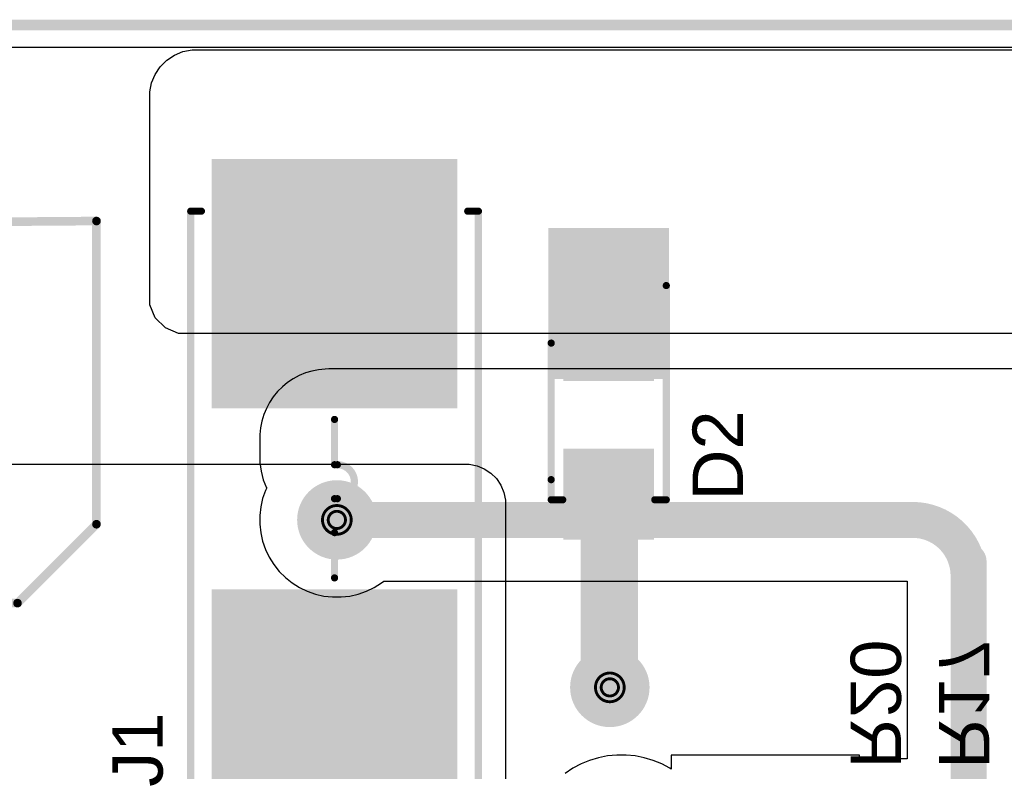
# Model space of a CAD drawing. Header units: inches. Extents: x 0 to 11.2, y -0.2 to 5.5.
# Tile 9 of 57: x 0.71 to 1.394, y 2.03 to 2.553. Entities that reach past the tile are written whole.
import ezdxf

# ---------------------------------------------------------------- set-up
doc = ezdxf.new("R2010")
doc.units = ezdxf.units.IN
doc.header["$MEASUREMENT"] = 0
for name, color, linetype in [('Board Outline', 216, 'Continuous'), ('Bottom Layer', 5, 'Continuous'), ('Bottom Overlay', 54, 'Continuous'), ('Bottom Solder', 6, 'Continuous'), ('Drill Drawing', 1, 'Continuous'), ('Top Layer', 1, 'Continuous'), ('Top Overlay', 2, 'Continuous'), ('Top Paste', 8, 'Continuous'), ('Top Solder', 216, 'Continuous'), ('Via Holes', 16, 'Continuous')]:
    doc.layers.add(name, color=color, linetype=linetype)
doc.styles.add('Arial', font='txt', dxfattribs={"height": 0.2})

# ---------------------------------------------------------------- blocks, each defined once
blk = doc.blocks.new('01550900M_8')
at = {"layer": 'Top Layer'}
for points in [[(-0.23425, 0.08346), (-0.06496, 0.08346), (-0.06496, -0.08346), (-0.23425, -0.08346)], [(0.06496, 0.08346), (0.23425, 0.08346), (0.23425, -0.08346), (0.06496, -0.08346)]]:
    blk.add_hatch(color=1, dxfattribs=at).paths.add_polyline_path(points)
at = {"layer": 'Top Paste'}
for points in [[(-0.23425, 0.08346), (-0.06496, 0.08346), (-0.06496, -0.08346), (-0.23425, -0.08346)], [(0.06496, 0.08346), (0.23425, 0.08346), (0.23425, -0.08346), (0.06496, -0.08346)]]:
    blk.add_hatch(color=8, dxfattribs=at).paths.add_polyline_path(points)
at = {"layer": 'Top Solder'}
for points in [[(-0.23625, 0.08546), (-0.06296, 0.08546), (-0.06296, -0.08546), (-0.23625, -0.08546)], [(0.06296, 0.08546), (0.23625, 0.08546), (0.23625, -0.08546), (0.06296, -0.08546)]]:
    blk.add_hatch(color=216, dxfattribs=at).paths.add_polyline_path(points)
at = {"layer": 'Top Overlay', "const_width": 0.005}
for points in [[(-0.2, 0.1), (-0.2, 0.09256)], [(-0.2, 0.1), (0.2, 0.1)], [(0.2, 0.1), (0.2, 0.09256)], [(-0.05512, 0), (-0.02362, 0)], [(0.02362, 0), (0.05512, 0)], [(-0.2, -0.09256), (-0.2, -0.1)], [(0.2, -0.09256), (0.2, -0.1)], [(-0.2, -0.1), (0.2, -0.1)]]:
    blk.add_lwpolyline(points, dxfattribs=at)
at = {"layer": 'Top Overlay', "const_width": 0.0025}
for points in [[(-0.20125, 0.1, 1), (-0.19875, 0.1, 1)], [(-0.20125, 0.1, 1), (-0.19875, 0.1, 1)], [(0.19875, 0.1, 1), (0.20125, 0.1, 1)], [(0.19875, 0.1, 1), (0.20125, 0.1, 1)], [(-0.20125, 0.09256, 1), (-0.19875, 0.09256, 1)], [(0.19875, 0.09256, 1), (0.20125, 0.09256, 1)], [(-0.05637, 0, 1), (-0.05387, 0, 1)], [(-0.02487, 0, 1), (-0.02237, 0, 1)], [(-0.02487, 0, 1), (-0.02237, 0, 1)], [(-0.00125, 0, 1), (0.00125, 0, 1)], [(-0.00125, -0.00197, 1), (0.00125, -0.00197, 1)], [(0.02237, 0, 1), (0.02487, 0, 1)], [(0.02237, -0.00197, 1), (0.02487, -0.00197, 1)], [(0.05387, 0, 1), (0.05637, 0, 1)], [(-0.20125, -0.09256, 1), (-0.19875, -0.09256, 1)], [(0.19875, -0.09256, 1), (0.20125, -0.09256, 1)], [(-0.20125, -0.1, 1), (-0.19875, -0.1, 1)], [(-0.20125, -0.1, 1), (-0.19875, -0.1, 1)], [(0.19875, -0.1, 1), (0.20125, -0.1, 1)], [(0.19875, -0.1, 1), (0.20125, -0.1, 1)]]:
    blk.add_lwpolyline(points, format="xyb", close=True, dxfattribs=at)
at = {"layer": 'Top Overlay', "const_width": 0.005}
for points in [[(-0.02362, 0, -1), (0, 0)], [(0.02362, -0.00197, -1), (0, -0.00197)]]:
    blk.add_lwpolyline(points, format="xyb", dxfattribs=at)
blk = doc.blocks.new('EEEFK1E680P_74')
at = {"layer": 'Top Layer'}
for points in [[(-0.17402, 0.02362), (-0.03622, 0.02362), (-0.03622, -0.02362), (-0.17402, -0.02362)], [(0.03622, 0.02362), (0.17402, 0.02362), (0.17402, -0.02362), (0.03622, -0.02362)]]:
    blk.add_hatch(color=1, dxfattribs=at).paths.add_polyline_path(points)
at = {"layer": 'Top Paste'}
for points in [[(-0.17402, 0.02362), (-0.03622, 0.02362), (-0.03622, -0.02362), (-0.17402, -0.02362)], [(0.03622, 0.02362), (0.17402, 0.02362), (0.17402, -0.02362), (0.03622, -0.02362)]]:
    blk.add_hatch(color=8, dxfattribs=at).paths.add_polyline_path(points)
at = {"layer": 'Top Solder'}
for points in [[(-0.17602, 0.02562), (-0.03422, 0.02562), (-0.03422, -0.02562), (-0.17602, -0.02562)], [(0.03422, 0.02562), (0.17602, 0.02562), (0.17602, -0.02562), (0.03422, -0.02562)]]:
    blk.add_hatch(color=216, dxfattribs=at).paths.add_polyline_path(points)
at = {"layer": 'Top Overlay'}
for points, const_width in [([(-0.07795, 0.13292), (-0.13292, 0.07795)], 0.006), ([(-0.07795, 0.13292), (0.13292, 0.13292)], 0.006), ([(0.13292, 0.13292), (0.13266, 0.02786)], 0.006), ([(-0.13292, 0.07795), (-0.13292, 0.027)], 0.006), ([(-0.15812, 0.0545), (-0.15812, 0.0315)], 0.005), ([(-0.16962, 0.043), (-0.14662, 0.043)], 0.005), ([(-0.13237, -0.027), (-0.1329, -0.078)], 0.006), ([(0.13211, -0.0291), (0.1329, -0.1329)], 0.006), ([(-0.1329, -0.078), (-0.078, -0.1329)], 0.006), ([(-0.078, -0.1329), (0.1329, -0.1329)], 0.006)]:
    blk.add_lwpolyline(points, dxfattribs=dict(at, const_width=const_width))
for points, const_width in [([(-0.07945, 0.13292, 1), (-0.07645, 0.13292, 1)], 0.003), ([(-0.07945, 0.13292, 1), (-0.07645, 0.13292, 1)], 0.003), ([(0.13142, 0.13292, 1), (0.13442, 0.13292, 1)], 0.003), ([(0.13142, 0.13292, 1), (0.13442, 0.13292, 1)], 0.003), ([(-0.13442, 0.07795, 1), (-0.13142, 0.07795, 1)], 0.003), ([(-0.13442, 0.07795, 1), (-0.13142, 0.07795, 1)], 0.003), ([(-0.15937, 0.0545, 1), (-0.15687, 0.0545, 1)], 0.0025), ([(-0.17087, 0.043, 1), (-0.16837, 0.043, 1)], 0.0025), ([(-0.14787, 0.043, 1), (-0.14537, 0.043, 1)], 0.0025), ([(-0.15937, 0.0315, 1), (-0.15687, 0.0315, 1)], 0.0025), ([(-0.13442, 0.027, 1), (-0.13142, 0.027, 1)], 0.003), ([(0.13116, 0.02786, 1), (0.13416, 0.02786, 1)], 0.003), ([(-0.13387, -0.027, 1), (-0.13087, -0.027, 1)], 0.003), ([(0.13061, -0.0291, 1), (0.13361, -0.0291, 1)], 0.003), ([(-0.1344, -0.078, 1), (-0.1314, -0.078, 1)], 0.003), ([(-0.1344, -0.078, 1), (-0.1314, -0.078, 1)], 0.003), ([(-0.0795, -0.1329, 1), (-0.0765, -0.1329, 1)], 0.003), ([(-0.0795, -0.1329, 1), (-0.0765, -0.1329, 1)], 0.003), ([(0.1314, -0.1329, 1), (0.1344, -0.1329, 1)], 0.003), ([(0.1314, -0.1329, 1), (0.1344, -0.1329, 1)], 0.003)]:
    blk.add_lwpolyline(points, format="xyb", close=True, dxfattribs=dict(at, const_width=const_width))
blk = doc.blocks.new('EEEFK1E680P_76')
at = {"layer": 'Top Layer'}
for points in [[(-0.17402, 0.02362), (-0.03622, 0.02362), (-0.03622, -0.02362), (-0.17402, -0.02362)], [(0.03622, 0.02362), (0.17402, 0.02362), (0.17402, -0.02362), (0.03622, -0.02362)]]:
    blk.add_hatch(color=1, dxfattribs=at).paths.add_polyline_path(points)
at = {"layer": 'Top Paste'}
for points in [[(-0.17402, 0.02362), (-0.03622, 0.02362), (-0.03622, -0.02362), (-0.17402, -0.02362)], [(0.03622, 0.02362), (0.17402, 0.02362), (0.17402, -0.02362), (0.03622, -0.02362)]]:
    blk.add_hatch(color=8, dxfattribs=at).paths.add_polyline_path(points)
at = {"layer": 'Top Solder'}
for points in [[(-0.17602, 0.02562), (-0.03422, 0.02562), (-0.03422, -0.02562), (-0.17602, -0.02562)], [(0.03422, 0.02562), (0.17602, 0.02562), (0.17602, -0.02562), (0.03422, -0.02562)]]:
    blk.add_hatch(color=216, dxfattribs=at).paths.add_polyline_path(points)
at = {"layer": 'Top Overlay'}
for points, const_width in [([(-0.13292, 0.07795), (-0.07795, 0.13292)], 0.006), ([(0.13292, 0.13292), (-0.07795, 0.13292)], 0.006), ([(0.13266, 0.02786), (0.13292, 0.13292)], 0.006), ([(-0.13292, 0.027), (-0.13292, 0.07795)], 0.006), ([(-0.15812, 0.0315), (-0.15812, 0.0545)], 0.005), ([(-0.14662, 0.043), (-0.16962, 0.043)], 0.005), ([(-0.1329, -0.078), (-0.13237, -0.027)], 0.006), ([(0.1329, -0.1329), (0.13211, -0.0291)], 0.006), ([(-0.078, -0.1329), (-0.1329, -0.078)], 0.006), ([(0.1329, -0.1329), (-0.078, -0.1329)], 0.006)]:
    blk.add_lwpolyline(points, dxfattribs=dict(at, const_width=const_width))
for points, const_width in [([(-0.07945, 0.13292, 1), (-0.07645, 0.13292, 1)], 0.003), ([(-0.07945, 0.13292, 1), (-0.07645, 0.13292, 1)], 0.003), ([(0.13142, 0.13292, 1), (0.13442, 0.13292, 1)], 0.003), ([(0.13142, 0.13292, 1), (0.13442, 0.13292, 1)], 0.003), ([(-0.13442, 0.07795, 1), (-0.13142, 0.07795, 1)], 0.003), ([(-0.13442, 0.07795, 1), (-0.13142, 0.07795, 1)], 0.003), ([(-0.15937, 0.0545, 1), (-0.15687, 0.0545, 1)], 0.0025), ([(-0.17087, 0.043, 1), (-0.16837, 0.043, 1)], 0.0025), ([(-0.14787, 0.043, 1), (-0.14537, 0.043, 1)], 0.0025), ([(-0.15937, 0.0315, 1), (-0.15687, 0.0315, 1)], 0.0025), ([(-0.13442, 0.027, 1), (-0.13142, 0.027, 1)], 0.003), ([(0.13116, 0.02786, 1), (0.13416, 0.02786, 1)], 0.003), ([(-0.13387, -0.027, 1), (-0.13087, -0.027, 1)], 0.003), ([(0.13061, -0.0291, 1), (0.13361, -0.0291, 1)], 0.003), ([(-0.1344, -0.078, 1), (-0.1314, -0.078, 1)], 0.003), ([(-0.1344, -0.078, 1), (-0.1314, -0.078, 1)], 0.003), ([(-0.0795, -0.1329, 1), (-0.0765, -0.1329, 1)], 0.003), ([(-0.0795, -0.1329, 1), (-0.0765, -0.1329, 1)], 0.003), ([(0.1314, -0.1329, 1), (0.1344, -0.1329, 1)], 0.003), ([(0.1314, -0.1329, 1), (0.1344, -0.1329, 1)], 0.003)]:
    blk.add_lwpolyline(points, format="xyb", close=True, dxfattribs=dict(at, const_width=const_width))
blk = doc.blocks.new('SOD_123W_89')
at = {"layer": 'Top Layer'}
for points in [[(-0.08268, 0.02756), (-0.02756, 0.02756), (-0.02756, -0.02756), (-0.08268, -0.02756)], [(0.02756, 0.02756), (0.08268, 0.02756), (0.08268, -0.02756), (0.02756, -0.02756)]]:
    blk.add_hatch(color=1, dxfattribs=at).paths.add_polyline_path(points)
at = {"layer": 'Top Overlay'}
for points in [[(0.09003, 0.04194), (0.02503, 0.04194), (0.02503, 0.02994), (0.09003, 0.02994)], [(0.12997, 0.042), (0.08497, 0.042), (0.08497, -0.042), (0.12997, -0.042)], [(0.09008, -0.03), (0.02508, -0.03), (0.02508, -0.042), (0.09008, -0.042)]]:
    blk.add_hatch(color=2, dxfattribs=at).paths.add_polyline_path(points)
at = {"layer": 'Top Paste'}
for points in [[(-0.08268, 0.02756), (-0.02756, 0.02756), (-0.02756, -0.02756), (-0.08268, -0.02756)], [(0.02756, 0.02756), (0.08268, 0.02756), (0.08268, -0.02756), (0.02756, -0.02756)]]:
    blk.add_hatch(color=8, dxfattribs=at).paths.add_polyline_path(points)
at = {"layer": 'Top Solder'}
for points in [[(-0.08668, 0.03156), (-0.02356, 0.03156), (-0.02356, -0.03156), (-0.08668, -0.03156)], [(0.02356, 0.03156), (0.08668, 0.03156), (0.08668, -0.03156), (0.02356, -0.03156)]]:
    blk.add_hatch(color=216, dxfattribs=at).paths.add_polyline_path(points)
at = {"layer": 'Top Overlay', "const_width": 0.005}
for points in [[(-0.059, 0.04), (-0.045, 0.04)], [(-0.059, 0.04), (-0.059, 0.032)], [(-0.045, 0.04), (0.05, 0.04)], [(-0.059, -0.032), (-0.059, -0.04)], [(-0.059, -0.04), (0.09, -0.04)]]:
    blk.add_lwpolyline(points, dxfattribs=at)
at = {"layer": 'Top Overlay', "const_width": 0.0025}
for points in [[(-0.06025, 0.04, 1), (-0.05775, 0.04, 1)], [(-0.06025, 0.04, 1), (-0.05775, 0.04, 1)], [(-0.04625, 0.04, 1), (-0.04375, 0.04, 1)], [(-0.04625, 0.04, 1), (-0.04375, 0.04, 1)], [(0.04875, 0.04, 1), (0.05125, 0.04, 1)], [(-0.06025, 0.032, 1), (-0.05775, 0.032, 1)], [(-0.06025, -0.032, 1), (-0.05775, -0.032, 1)], [(-0.06025, -0.04, 1), (-0.05775, -0.04, 1)], [(-0.06025, -0.04, 1), (-0.05775, -0.04, 1)], [(0.08875, -0.04, 1), (0.09125, -0.04, 1)]]:
    blk.add_lwpolyline(points, format="xyb", close=True, dxfattribs=at)

msp = doc.modelspace()

# ---------------------------------------------------------------- hatches: boundary and pattern name
at = {"layer": 'Bottom Layer'}
h = msp.add_hatch(color=5, dxfattribs=at)
edge = h.paths.add_edge_path()
edge.add_arc((0.93, 2.205), 0.02362, 0, 360)
h = msp.add_hatch(color=5, dxfattribs=at)
edge = h.paths.add_edge_path()
edge.add_arc((1.11976, 2.08849), 0.02362, 0, 360)
at = {"layer": 'Bottom Solder'}
h = msp.add_hatch(color=6, dxfattribs=at)
edge = h.paths.add_edge_path()
edge.add_arc((0.93, 2.205), 0.02762, 0, 360)
h = msp.add_hatch(color=6, dxfattribs=at)
edge = h.paths.add_edge_path()
edge.add_arc((1.11976, 2.08849), 0.02762, 0, 360)
at = {"layer": 'Top Layer'}
h = msp.add_hatch(color=1, dxfattribs=at)
edge = h.paths.add_edge_path()
edge.add_arc((0.93, 2.205), 0.02362, 0, 360)
h = msp.add_hatch(color=1, dxfattribs=at)
edge = h.paths.add_edge_path()
edge.add_arc((1.11976, 2.08849), 0.02362, 0, 360)
at = {"layer": 'Top Solder'}
h = msp.add_hatch(color=216, dxfattribs=at)
edge = h.paths.add_edge_path()
edge.add_arc((0.93, 2.205), 0.02762, 0, 360)
h = msp.add_hatch(color=216, dxfattribs=at)
edge = h.paths.add_edge_path()
edge.add_arc((1.11976, 2.08849), 0.02762, 0, 360)
at = {"layer": 'Via Holes'}
h = msp.add_hatch(color=7, dxfattribs=at)
edge = h.paths.add_edge_path()
edge.add_arc((0.93, 2.205), 0.01181, 0, 360)
h = msp.add_hatch(color=7, dxfattribs=at)
edge = h.paths.add_edge_path()
edge.add_arc((1.11976, 2.08849), 0.01181, 0, 360)

# ---------------------------------------------------------------- linework, layer by layer
at = {"layer": 'Board Outline', "const_width": 0.0075}
msp.add_lwpolyline([(0.00984, 2.54921), (4.32087, 2.54921)], dxfattribs=at)
at = {"layer": 'Bottom Layer'}
for p, q in [((0.03, 2.53392), (1.56598, 2.53392)), ((0.90817, 2.3072), (0.90382, 2.3054)), ((0.91267, 2.30856), (0.90817, 2.3072)), ((0.91728, 2.30948), (0.91267, 2.30856)), ((0.92197, 2.30994), (0.91728, 2.30948)), ((0.92432, 2.31), (0.92197, 2.30994)), ((1.61849, 2.31), (0.92432, 2.31)), ((0.92432, 2.31), (0.92432, 2.31)), ((0.89576, 2.30057), (0.89212, 2.29758)), ((0.89967, 2.30318), (0.89576, 2.30057)), ((0.90382, 2.3054), (0.89967, 2.30318)), ((0.8888, 2.29425), (0.88581, 2.29062)), ((0.89212, 2.29758), (0.8888, 2.29425)), ((0.8832, 2.28671), (0.88098, 2.28256)), ((0.88581, 2.29062), (0.8832, 2.28671)), ((0.88098, 2.28256), (0.87918, 2.27821)), ((0.87781, 2.27371), (0.8769, 2.26909)), ((0.87918, 2.27821), (0.87781, 2.27371)), ((0.8769, 2.26909), (0.87644, 2.26441)), ((0.87644, 2.26441), (0.87638, 2.26206)), ((0.87638, 2.26206), (0.87638, 2.24794)), ((0.87638, 2.24794), (0.87648, 2.2449)), ((0.87648, 2.2449), (0.87727, 2.23886)), ((0.87727, 2.23886), (0.87885, 2.23297)), ((0.87885, 2.23297), (0.88118, 2.22735)), ((0.88038, 2.22555), (0.87839, 2.21987)), ((0.88122, 2.22728), (0.88038, 2.22555)), ((0.88118, 2.22735), (0.88122, 2.22728)), ((0.87839, 2.21987), (0.87705, 2.214)), ((0.87705, 2.214), (0.87638, 2.20801)), ((0.87638, 2.20801), (0.87638, 2.20199)), ((0.87638, 2.20199), (0.87705, 2.196)), ((0.87705, 2.196), (0.87839, 2.19013)), ((0.87839, 2.19013), (0.88038, 2.18445)), ((0.88038, 2.18445), (0.88299, 2.17902)), ((0.88299, 2.17902), (0.8862, 2.17392)), ((0.8862, 2.17392), (0.88995, 2.16921)), ((0.88995, 2.16921), (0.89421, 2.16495)), ((0.89421, 2.16495), (0.89892, 2.1612)), ((0.89892, 2.1612), (0.90402, 2.15799)), ((0.90402, 2.15799), (0.90945, 2.15538)), ((0.95055, 2.15538), (0.95598, 2.15799)), ((0.95598, 2.15799), (0.96108, 2.1612)), ((0.96108, 2.1612), (0.9626, 2.16241)), ((0.9626, 2.16241), (1.32654, 2.16241)), ((1.32654, 2.16241), (1.32654, 2.0387)), ((0.90945, 2.15538), (0.91513, 2.15339)), ((0.91513, 2.15339), (0.921, 2.15205)), ((0.921, 2.15205), (0.92699, 2.15138)), ((0.92699, 2.15138), (0.93301, 2.15138)), ((0.93301, 2.15138), (0.939, 2.15205)), ((0.939, 2.15205), (0.94487, 2.15339)), ((0.94487, 2.15339), (0.95055, 2.15538)), ((1.11818, 2.0408), (1.11187, 2.03954)), ((1.12458, 2.04143), (1.11818, 2.0408)), ((1.131, 2.04143), (1.12458, 2.04143)), ((1.1374, 2.0408), (1.131, 2.04143)), ((1.14371, 2.03954), (1.1374, 2.0408)), ((1.29322, 2.04144), (1.16236, 2.04144)), ((1.16236, 2.04144), (1.16236, 2.03159)), ((1.29322, 2.0387), (1.29322, 2.04144)), ((1.09978, 2.03522), (1.09411, 2.03219)), ((1.10572, 2.03768), (1.09978, 2.03522)), ((1.11187, 2.03954), (1.10572, 2.03768)), ((1.14986, 2.03768), (1.14371, 2.03954)), ((1.1558, 2.03522), (1.14986, 2.03768)), ((1.16147, 2.03219), (1.1558, 2.03522)), ((1.32654, 2.0387), (1.29322, 2.0387)), ((1.09411, 2.03219), (1.08876, 2.02862)), ((1.16236, 2.03159), (1.16147, 2.03219))]:
    msp.add_line(p, q, dxfattribs=at)
at = {"layer": 'Bottom Layer', "const_width": 0.025}
for points in [[(0.93, 2.205), (1.33024, 2.205)], [(1.36913, 2.00369), (1.36913, 2.17611)]]:
    msp.add_lwpolyline(points, dxfattribs=at)
at = {"layer": 'Bottom Layer', "const_width": 0.0125}
for points in [[(0.92375, 2.205, 1), (0.93625, 2.205, 1)], [(1.32399, 2.205, 1), (1.33649, 2.205, 1)], [(1.32399, 2.205, 1), (1.33649, 2.205, 1)], [(1.36288, 2.17611, 1), (1.37538, 2.17611, 1)], [(1.36288, 2.16611, 1), (1.37538, 2.16611, 1)]]:
    msp.add_lwpolyline(points, format="xyb", close=True, dxfattribs=at)
at = {"layer": 'Bottom Layer', "const_width": 0.025}
msp.add_lwpolyline([(1.33024, 2.205, -0.414214), (1.36913, 2.16611)], format="xyb", dxfattribs=at)
at = {"layer": 'Drill Drawing'}
for points, const_width in [([(0.94, 2.205, 1), (0.92, 2.205, 1)], 0.002), ([(0.936, 2.205, 1), (0.924, 2.205, 1)], 0.002), ([(0.9195, 2.205, 1), (0.9205, 2.205, 1)], 0.001), ([(0.9235, 2.205, 1), (0.9245, 2.205, 1)], 0.001), ([(0.9355, 2.205, 1), (0.9365, 2.205, 1)], 0.001), ([(0.9395, 2.205, 1), (0.9405, 2.205, 1)], 0.001), ([(1.12976, 2.08849, 1), (1.10976, 2.08849, 1)], 0.002), ([(1.12576, 2.08849, 1), (1.11376, 2.08849, 1)], 0.002), ([(1.10926, 2.08849, 1), (1.11026, 2.08849, 1)], 0.001), ([(1.11326, 2.08849, 1), (1.11426, 2.08849, 1)], 0.001), ([(1.12526, 2.08849, 1), (1.12626, 2.08849, 1)], 0.001), ([(1.12926, 2.08849, 1), (1.13026, 2.08849, 1)], 0.001)]:
    msp.add_lwpolyline(points, format="xyb", close=True, dxfattribs=dict(at, const_width=const_width))
at = {"layer": 'Top Layer'}
for p, q in [((0.81179, 2.52472), (0.81711, 2.52827)), ((0.81711, 2.52827), (0.82303, 2.53073)), ((0.82303, 2.53073), (0.82931, 2.53197)), ((0.82931, 2.53197), (0.83251, 2.53197)), ((0.83251, 2.53197), (1.18, 2.53197)), ((1.18, 2.53197), (1.60976, 2.53197)), ((0.8037, 2.51486), (0.80726, 2.52019)), ((0.80726, 2.52019), (0.81179, 2.52472)), ((0.80125, 2.50895), (0.8037, 2.51486)), ((0.8, 2.50267), (0.80125, 2.50895)), ((0.8, 2.49947), (0.8, 2.50267)), ((0.8, 2.35966), (0.8, 2.49947)), ((0.8, 2.49947), (0.8, 2.49947)), ((0.8, 2.3547), (0.8, 2.35966)), ((0.8038, 2.34554), (0.8, 2.3547)), ((0.81081, 2.33852), (0.8038, 2.34554)), ((0.81998, 2.33472), (0.81081, 2.33852)), ((1.46497, 2.33472), (0.81998, 2.33472)), ((0.63194, 2.24378), (1.01933, 2.24378)), ((1.01933, 2.24378), (1.01933, 2.24378)), ((1.01933, 2.24378), (1.02207, 2.24378)), ((1.02207, 2.24378), (1.02745, 2.24271)), ((1.02745, 2.24271), (1.03251, 2.24061)), ((1.03251, 2.24061), (1.03707, 2.23757)), ((1.03707, 2.23757), (1.04095, 2.23369)), ((1.04095, 2.23369), (1.044, 2.22913)), ((1.044, 2.22913), (1.04609, 2.22406)), ((1.04609, 2.22406), (1.04716, 2.21869)), ((1.04716, 2.21869), (1.04716, 2.21594)), ((1.04716, 2.21594), (1.04716, 1.77573))]:
    msp.add_line(p, q, dxfattribs=at)
for points, const_width in [([(1.11938, 2.09887), (1.11938, 2.2225)], 0.04), ([(1.119, 2.22288), (1.11938, 2.2225)], 0.025), ([(1.11938, 2.09887), (1.11976, 2.09849)], 0.025)]:
    msp.add_lwpolyline(points, dxfattribs=dict(at, const_width=const_width))
for points, const_width in [([(1.10938, 2.2225, 1), (1.12938, 2.2225, 1)], 0.02), ([(1.11275, 2.22288, 1), (1.12525, 2.22288, 1)], 0.0125), ([(1.11313, 2.2225, 1), (1.12563, 2.2225, 1)], 0.0125), ([(1.10938, 2.09887, 1), (1.12938, 2.09887, 1)], 0.02), ([(1.11313, 2.09887, 1), (1.12563, 2.09887, 1)], 0.0125), ([(1.11351, 2.09849, 1), (1.12601, 2.09849, 1)], 0.0125)]:
    msp.add_lwpolyline(points, format="xyb", close=True, dxfattribs=dict(at, const_width=const_width))

# ---------------------------------------------------------------- block references
for name, p, rotation in [('EEEFK1E680P_74', (0.63, 2.28), 90), ('01550900M_8', (0.9284, 2.21976), 90), ('SOD_123W_89', (1.119, 2.278), 90), ('EEEFK1E680P_76', (0.63, 1.865), 270)]:
    msp.add_blockref(name, p, dxfattribs=dict(rotation=rotation))

# ---------------------------------------------------------------- texts
at = {"layer": 'Bottom Overlay', "style": 'Arial', "text_generation_flag": 2}
for s, p in [('R20', (1.28713, 2.03202)), ('R17', (1.34855, 2.03192))]:
    msp.add_text(s, height=0.035, rotation=270, dxfattribs=at).set_placement(p)
at = {"layer": 'Top Overlay', "style": 'Arial'}
for s, p in [('D2', (1.21226, 2.2186)), ('J1', (0.80893, 2.01928))]:
    msp.add_text(s, height=0.035, rotation=90, dxfattribs=at).set_placement(p)

doc.saveas('drawing.dxf')
